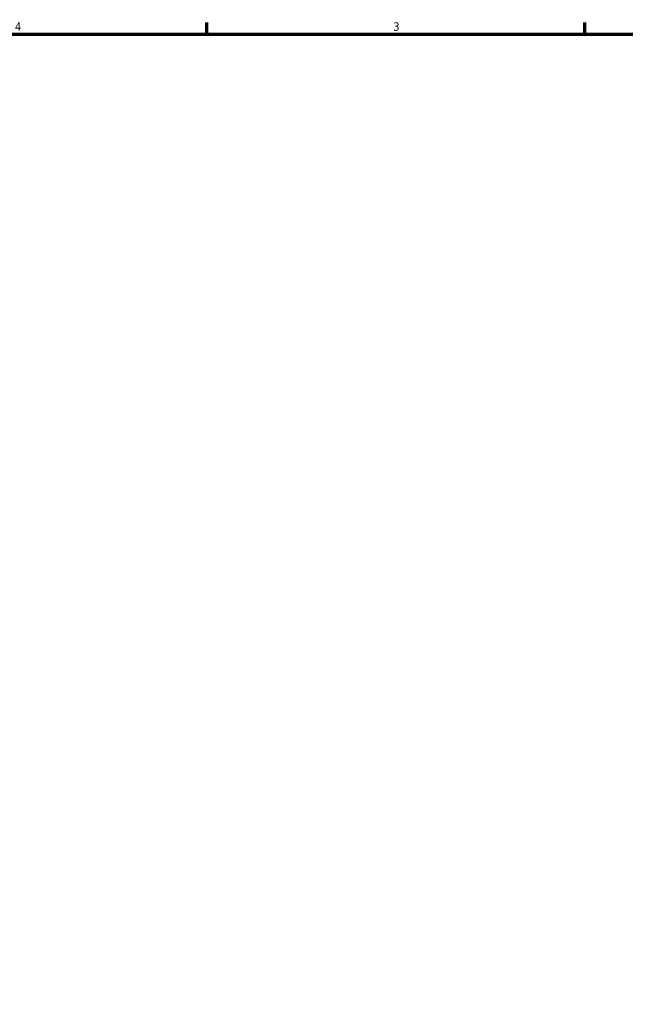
# Model space of a CAD drawing. Header units: inches. Extents: x 0.1 to 38.2, y 0.6 to 21.4.
# Tile 5 of 6: x 19.1 to 26, y 10.1 to 21.2. Entities that reach past the tile are written whole.
import ezdxf

# ---------------------------------------------------------------- set-up
doc = ezdxf.new("R2010")
doc.units = ezdxf.units.IN
doc.header["$MEASUREMENT"] = 0
doc.layers.add('Border (ANSI)', color=7, linetype='Continuous', lineweight=70)
doc.styles.add('Note Text (ANSI)', font='tahoma.ttf')

# ---------------------------------------------------------------- blocks, each defined once
blk = doc.blocks.new('Borders Default Border')
at = {"layer": 'Border (ANSI)'}
for p, q in [((21.25, 21), (21.25, 21.134)), ((25.5, 21), (25.5, 21.134))]:
    blk.add_line(p, q, dxfattribs=at)
at = {"layer": 'Border (ANSI)', "flags": 128}
blk.add_lwpolyline([(0.5, 1), (0.5, 21), (33.5, 21), (33.5, 1), (0.5, 1)], dxfattribs=at)
at = {"layer": 'Border (ANSI)', "color": 5, "true_color": 0x0000ff, "char_height": 0.0945, "attachment_point": 7, "style": 'Note Text (ANSI)'}
for s, insert in [('4', (19.092, 21.04)), ('3', (23.346, 21.038))]:
    blk.add_mtext(s, dxfattribs=dict(at, insert=insert))

msp = doc.modelspace()

# ---------------------------------------------------------------- block references
msp.add_blockref('Borders Default Border', (0, 0))

doc.saveas('drawing.dxf')
